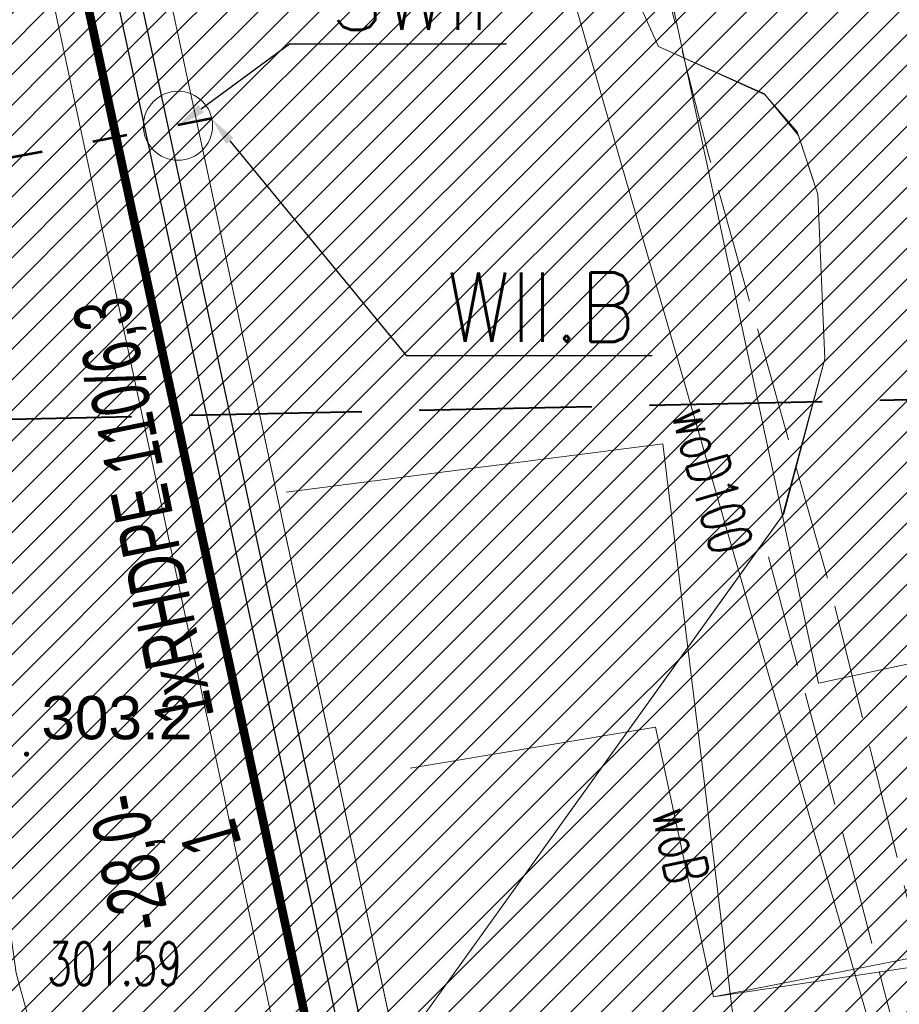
# Model space of a CAD drawing. Header units: metres. Extents: x 6567444 to 13135881, y 5574237 to 11149086.
# Tile 92 of 212: x 6567836 to 6567851, y 5574515 to 5574532. Entities that reach past the tile are written whole.
import ezdxf
from ezdxf import colors
from ezdxf.entities.mleader import LeaderData, LeaderLine
from ezdxf.enums import TextEntityAlignment as Align
from ezdxf.math import Vec2, Vec3

# ---------------------------------------------------------------- set-up
doc = ezdxf.new("R2010")
doc.units = ezdxf.units.M
for name, pattern in [('_MDCP$0$3 1', [4, 3, -1]), ('_MDCP$0$L_2_50', [2.5, 2, -0.5]), ('GE.I.6640.1.468.2024_MDCP_dodatkowe pomiary_12.03.2026$0$3 1', [4, 3, -1]), ('GE.I.6640.1.468.2024_MDCP_dodatkowe pomiary_12.03.2026$0$L_2_50', [2.5, 2, -0.5]), ('ISO03W100', [30, 12, -18])]:
    doc.linetypes.add(name, pattern=pattern)
for name, color, linetype, lineweight in [('_MDCP$0$GES_PrzewodCieplowniczy', 212, 'Continuous', 18), ('_MDCP$0$GES_PrzewodElektroenergetyczny', 1, 'Continuous', 18), ('_MDCP$0$GES_PrzewodElektroenergetyczny_Projektowany', 7, 'Continuous', 18), ('_MDCP$0$GES_Rzedna', 7, 'Continuous', 18), ('_MDCP$0$MP_LINIE_REGULAC', 135, 'Continuous', 40), ('_MDCP$0$OTRN', 7, 'Continuous', 13), ('_MDCP$1$GES_PrzewodKanalizacyjny', 36, 'Continuous', 18), ('_MDCP$1$GES_PrzewodWodociagowy', 5, 'Continuous', 18), ('_Tt_DO_LIKWIDACJI', 7, 'Continuous', 20), ('_TT_opis', 7, 'Continuous', 25), ('_TT_WOD_Opis_PKT_I', 7, 'Continuous', 30), ('_TT_WOD_Opis_PKT_II', 7, 'Continuous', 30), ('_TT_WODA_PRZYLACZE_II etap', 150, 'ISO03W100', 53), ('GE.I.6640.1.468.2024_MDCP_dodatkowe pomiary_12.03.2026$0$GES_PrzewodCieplowniczy', 212, 'Continuous', 18), ('GE.I.6640.1.468.2024_MDCP_dodatkowe pomiary_12.03.2026$0$GES_PrzewodElektroenergetyczny', 1, 'Continuous', 18), ('GE.I.6640.1.468.2024_MDCP_dodatkowe pomiary_12.03.2026$0$GES_PrzewodElektroenergetyczny_Projektowany', 7, 'Continuous', 18), ('GE.I.6640.1.468.2024_MDCP_dodatkowe pomiary_12.03.2026$0$GES_PrzewodKanalizacyjny', 36, 'Continuous', 18), ('GE.I.6640.1.468.2024_MDCP_dodatkowe pomiary_12.03.2026$0$GES_PrzewodWodociagowy', 5, 'Continuous', 18), ('GE.I.6640.1.468.2024_MDCP_dodatkowe pomiary_12.03.2026$0$GES_Rzedna', 7, 'Continuous', 18), ('GE.I.6640.1.468.2024_MDCP_dodatkowe pomiary_12.03.2026$0$MP_LINIE_REGULAC', 135, 'Continuous', 40), ('GE.I.6640.1.468.2024_MDCP_dodatkowe pomiary_12.03.2026$0$OTRN', 7, 'Continuous', 13), ('PT-IE-001 PZT - instal. elektr XREFF$0$SEL_do_likwidacji', 1, 'PT-IE-001 PZT - instal. elektr XREFF$0$likwidacja1', 15), ('PT-IE-001 PZT - instal. elektr XREFF$0$SEL_OPIS_legenda', 7, 'Continuous', 18), ('PT-IE-001 PZT - instal. elektr XREFF$0$SEL_sieci_kable_nN', 1, 'PT-IE-001 PZT - instal. elektr XREFF$0$SEL_eN', 30), ('PT-IE-001 PZT - instal. elektr XREFF$0$SEN_kanalizacja_kablowa', 30, 'PT-IE-001 PZT - instal. elektr XREFF$0$SEN_t', 20)]:
    doc.layers.add(name, color=color, linetype=linetype, lineweight=lineweight)
for name, color, linetype in [('_MDCP$0$OTRN_O', 7, 'Continuous'), ('FORMA - Arch 01 - PZT 1 Strefy', 7, 'Continuous'), ('GE.I.6640.1.468.2024_MDCP_dodatkowe pomiary_12.03.2026$0$OTRN_O', 7, 'Continuous')]:
    doc.layers.add(name, color=color, linetype=linetype)
doc.layers.add('PT-IE-001 PZT - instal. elektr XREFF$0$SEL_sieci_kable_nN_oswietlenie', color=7, linetype='PT-IE-001 PZT - instal. elektr XREFF$0$SEL_eNN', lineweight=30, true_color=0xff7a7a)
doc.styles.add('_MDCP$0$BDOT', font='arial.ttf', dxfattribs={"width": 0.9})
doc.styles.add('_MDCP$0$STANDARD', font='simplex.shx')
doc.styles.add('GE.I.6640.1.468.2024_MDCP_dodatkowe pomiary_12.03.2026$0$BDOT', font='arial.ttf', dxfattribs={"width": 0.9})
doc.styles.add('GE.I.6640.1.468.2024_MDCP_dodatkowe pomiary_12.03.2026$0$STANDARD', font='simplex.shx')
doc.styles.add('PT-IE-001 PZT - instal. elektr XREFF$0$ARIAL', font='ARIALN.TTF', dxfattribs={"width": 0.8})
doc.styles.add('PT-IE-001 PZT - instal. elektr XREFF$0$ROMANS', font='ARIALN.TTF', dxfattribs={"width": 0.8})
doc.styles.add('ROMANS', font='romans.shx', dxfattribs={"width": 0.9})
doc.linetypes.add('likwidacja1', pattern='A,0,-1,["X",ROMANS,S=0.6,R=0,X=-0.1,Y=-0.3],-1', length=2)
doc.linetypes.add('PT-IE-001 PZT - instal. elektr XREFF$0$likwidacja1', pattern='A,0,-1,["X",PT-IE-001 PZT - instal. elektr XREFF$0$ROMANS,S=0.6,R=0,X=-0.1,Y=-0.3],-1', length=2)
doc.linetypes.add('PT-IE-001 PZT - instal. elektr XREFF$0$SEL_eN', pattern='A,5,["eN",PT-IE-001 PZT - instal. elektr XREFF$0$ARIAL,S=1,R=0,X=1.8,Y=0.25],5', length=10)
doc.linetypes.add('PT-IE-001 PZT - instal. elektr XREFF$0$SEL_eNN', pattern='A,5,["eNN",PT-IE-001 PZT - instal. elektr XREFF$0$ARIAL,S=1,R=0,X=1.45,Y=0.25],5', length=10)
doc.linetypes.add('PT-IE-001 PZT - instal. elektr XREFF$0$SEN_t', pattern='A,5,["t",PT-IE-001 PZT - instal. elektr XREFF$0$ARIAL,S=1,R=0,X=2.1,Y=0.25],5', length=10)
pattern_1 = [(45, (0, 0), (-0.265165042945, 0.265165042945), [])]

# ---------------------------------------------------------------- blocks, each defined once
blk = doc.blocks.new('_MDCP$0$OTRN')
at = {"layer": '_MDCP$0$OTRN', "color": 0, "const_width": 0.09}
blk.add_lwpolyline([(-0.045, 0, 1), (0.045, 0, 1)], format="xyb", close=True, dxfattribs=at)
at = {"layer": '_MDCP$0$OTRN_O', "color": 0, "style": '_MDCP$0$BDOT'}
blk.add_attdef('RZEDNA', (0.514, 0.515), '', height=1.5, dxfattribs=at)
blk = doc.blocks.new('_MDCP')
at = {"layer": '_MDCP$0$GES_PrzewodCieplowniczy', "color": 212, "linetype": 'Continuous', "lineweight": 18}
blk.add_lwpolyline([(6567835.395, 5574577.254), (6567835.56, 5574576.27), (6567841.12, 5574549.13), (6567842.56, 5574542.47), (6567842.66, 5574541.85), (6567842.59, 5574541.6), (6567842.37, 5574541.42), (6567841.76, 5574541.31), (6567832.56, 5574539.84), (6567831.99, 5574539.72), (6567831.81, 5574539.63), (6567831.65, 5574539.49), (6567831.8, 5574538.65), (6567833.77, 5574527.9), (6567835.97, 5574516.03), (6567836.07, 5574515.32), (6567836.27, 5574514.58), (6567838.64, 5574502.84)], dxfattribs=at)
at = {"layer": '_MDCP$0$GES_PrzewodElektroenergetyczny', "color": 1, "linetype": 'Continuous', "lineweight": 18, "flags": 128}
blk.add_lwpolyline([(6567839.429, 5574557.634), (6567843.814, 5574538.959), (6567847.225, 5574531.413), (6567849.054, 5574530.594), (6567849.634, 5574529.929), (6567849.99, 5574528.845), (6567850.111, 5574525.986), (6567849.4, 5574523.295), (6567833.849, 5574501.642), (6567833.428, 5574500.948), (6567842.057, 5574466.646), (6567837.363, 5574465.727), (6567836.904, 5574465.072), (6567825.838, 5574462.038), (6567824.032, 5574462.668), (6567814.032, 5574503.304), (6567812.705, 5574511.261)], dxfattribs=at)
at = {"layer": '_MDCP$0$GES_PrzewodElektroenergetyczny_Projektowany', "color": 1, "linetype": '_MDCP$0$L_2_50', "lineweight": 18, "flags": 128}
for points in [[(6567968.757, 5574418.447), (6567965.79, 5574417.788), (6567964.269, 5574419.682), (6567962.444, 5574428.423), (6567960.927, 5574438.382), (6567955.785, 5574440.828), (6567943.735, 5574448.879), (6567937.061, 5574453.287), (6567929.241, 5574458.206), (6567924.301, 5574460.739), (6567918.598, 5574463.02), (6567911.377, 5574464.921), (6567904.643, 5574465.783), (6567895.738, 5574466.364), (6567887.791, 5574468.949), (6567886.282, 5574470.192), (6567885.356, 5574472.785), (6567880.925, 5574493.141), (6567879.016, 5574496.438), (6567878.444, 5574499.11), (6567874.34, 5574499.268), (6567872.908, 5574505.876), (6567870.567, 5574509.67), (6567868.305, 5574511.329), (6567862.172, 5574511.906), (6567852.994, 5574510.772), (6567850.203, 5574522.019), (6567848.1, 5574529.505), (6567843.148, 5574549.062), (6567840.304, 5574561.676)], [(6567969.013, 5574417.508), (6567965.67, 5574416.775), (6567965.136, 5574416.988), (6567963.338, 5574419.374), (6567961.4, 5574428.408), (6567959.839, 5574437.722), (6567955.495, 5574439.686), (6567949.589, 5574443.706), (6567943.221, 5574448.01), (6567937.351, 5574451.781), (6567931.445, 5574455.553), (6567928.35, 5574457.367), (6567924.259, 5574459.573), (6567918.175, 5574462.063), (6567911.487, 5574463.842), (6567904.656, 5574464.624), (6567895.691, 5574465.123), (6567890.711, 5574466.83), (6567887.509, 5574467.826), (6567885.41, 5574469.356), (6567884.058, 5574472.665), (6567883.631, 5574475.084), (6567882.172, 5574482.199), (6567880.002, 5574492.125), (6567879.789, 5574492.837), (6567878.117, 5574495.647), (6567877.606, 5574498.034), (6567873.799, 5574498.12), (6567873.492, 5574498.529), (6567871.962, 5574505.181), (6567869.85, 5574508.829), (6567867.823, 5574510.339), (6567862.143, 5574510.874), (6567852.516, 5574509.777), (6567850.708, 5574516.687), (6567849.134, 5574522.547)]]:
    blk.add_lwpolyline(points, dxfattribs=at)
at = {"layer": '_MDCP$0$MP_LINIE_REGULAC', "linetype": '_MDCP$0$3 1', "flags": 128}
blk.add_lwpolyline([(6567810.437, 5574537.676), (6567822.296, 5574529.397), (6567835.05, 5574524.922), (6567855.636, 5574525.369), (6567950.068, 5574544.6)], dxfattribs=at)
at = {"layer": '_MDCP$1$GES_PrzewodKanalizacyjny', "color": 36, "linetype": 'Continuous', "lineweight": 18, "flags": 128}
blk.add_lwpolyline([(6567840.756, 5574523.672), (6567847.3, 5574524.51), (6567848.99, 5574510.718), (6567831.709, 5574508.197), (6567820.865, 5574511.185)], dxfattribs=at)
at = {"layer": '_MDCP$1$GES_PrzewodWodociagowy', "color": 5, "linetype": 'Continuous', "lineweight": 18, "flags": 128}
for points in [[(6567852.51, 5574508.806), (6567843.814, 5574538.959)], [(6567851.85, 5574515.46), (6567848.18, 5574514.91), (6567847.17, 5574519.59), (6567842.91, 5574518.88)]]:
    blk.add_lwpolyline(points, dxfattribs=at)
at = {"layer": '_MDCP$0$OTRN', "color": 14, "xscale": 0.5, "yscale": 0.5, "zscale": 0.5}
blk.add_blockref('_MDCP$0$OTRN', (6567836.248, 5574519.123, 303.162), dxfattribs=at).add_auto_attribs({'RZEDNA': '303.2'})
at = {"layer": '_MDCP$0$GES_Rzedna', "color": 212, "lineweight": 15, "style": '_MDCP$0$STANDARD', "width": 0.66}
blk.add_text('301.59', height=0.75, dxfattribs=at).set_placement((6567836.608, 5574515.484), align=Align.MIDDLE_LEFT)
at = {"layer": '_MDCP$1$GES_PrzewodWodociagowy', "color": 5, "lineweight": 15, "style": '_MDCP$0$STANDARD', "width": 0.66}
for s, rotation, p in [('woD100', -73.9, (6567848.162, 5574523.883)), ('woB', -77.8, (6567847.611, 5574517.547))]:
    blk.add_text(s, height=0.75, rotation=rotation, dxfattribs=at).set_placement(p, align=Align.MIDDLE_CENTER)
blk = doc.blocks.new('GE.I.6640.1.468.2024_MDCP_dodatkowe pomiary_12.03.2026$0$OTRN')
at = {"layer": 'GE.I.6640.1.468.2024_MDCP_dodatkowe pomiary_12.03.2026$0$OTRN', "color": 0, "const_width": 0.09}
blk.add_lwpolyline([(-0.045, 0, 1), (0.045, 0, 1)], format="xyb", close=True, dxfattribs=at)
at = {"layer": 'GE.I.6640.1.468.2024_MDCP_dodatkowe pomiary_12.03.2026$0$OTRN_O', "color": 0, "style": 'GE.I.6640.1.468.2024_MDCP_dodatkowe pomiary_12.03.2026$0$BDOT'}
blk.add_attdef('RZEDNA', (0.514, 0.515), '', height=1.5, dxfattribs=at)
blk = doc.blocks.new('GE.I.6640.1.468.2024_MDCP_dodatkowe pomiary_12.03.2026')
at = {"layer": 'GE.I.6640.1.468.2024_MDCP_dodatkowe pomiary_12.03.2026$0$GES_PrzewodCieplowniczy', "color": 212, "linetype": 'Continuous', "lineweight": 18}
blk.add_lwpolyline([(6567835.395, 5574577.254), (6567835.56, 5574576.27), (6567841.12, 5574549.13), (6567842.56, 5574542.47), (6567842.66, 5574541.85), (6567842.59, 5574541.6), (6567842.37, 5574541.42), (6567841.76, 5574541.31), (6567832.56, 5574539.84), (6567831.99, 5574539.72), (6567831.81, 5574539.63), (6567831.65, 5574539.49), (6567831.8, 5574538.65), (6567833.77, 5574527.9), (6567835.97, 5574516.03), (6567836.07, 5574515.32), (6567836.27, 5574514.58), (6567838.64, 5574502.84)], dxfattribs=at)
at = {"layer": 'GE.I.6640.1.468.2024_MDCP_dodatkowe pomiary_12.03.2026$0$GES_PrzewodElektroenergetyczny', "color": 1, "linetype": 'Continuous', "lineweight": 18, "flags": 128}
blk.add_lwpolyline([(6567839.429, 5574557.634), (6567843.814, 5574538.959), (6567847.225, 5574531.413), (6567849.054, 5574530.594), (6567849.634, 5574529.929), (6567849.99, 5574528.845), (6567850.111, 5574525.986), (6567849.4, 5574523.295), (6567833.849, 5574501.642), (6567833.428, 5574500.948), (6567842.057, 5574466.646), (6567837.363, 5574465.727), (6567836.904, 5574465.072), (6567825.838, 5574462.038), (6567824.032, 5574462.668), (6567814.032, 5574503.304), (6567812.705, 5574511.261)], dxfattribs=at)
at = {"layer": 'GE.I.6640.1.468.2024_MDCP_dodatkowe pomiary_12.03.2026$0$GES_PrzewodElektroenergetyczny_Projektowany', "color": 1, "linetype": 'GE.I.6640.1.468.2024_MDCP_dodatkowe pomiary_12.03.2026$0$L_2_50', "lineweight": 18, "flags": 128}
for points in [[(6567968.757, 5574418.447), (6567965.79, 5574417.788), (6567964.269, 5574419.682), (6567962.444, 5574428.423), (6567960.927, 5574438.382), (6567955.785, 5574440.828), (6567943.735, 5574448.879), (6567937.061, 5574453.287), (6567929.241, 5574458.206), (6567924.301, 5574460.739), (6567918.598, 5574463.02), (6567911.377, 5574464.921), (6567904.643, 5574465.783), (6567895.738, 5574466.364), (6567887.791, 5574468.949), (6567886.282, 5574470.192), (6567885.356, 5574472.785), (6567880.925, 5574493.141), (6567879.016, 5574496.438), (6567878.444, 5574499.11), (6567874.34, 5574499.268), (6567872.908, 5574505.876), (6567870.567, 5574509.67), (6567868.305, 5574511.329), (6567862.172, 5574511.906), (6567852.994, 5574510.772), (6567850.203, 5574522.019), (6567848.1, 5574529.505), (6567843.148, 5574549.062), (6567840.304, 5574561.676)], [(6567969.013, 5574417.508), (6567965.67, 5574416.775), (6567965.136, 5574416.988), (6567963.338, 5574419.374), (6567961.4, 5574428.408), (6567959.839, 5574437.722), (6567955.495, 5574439.686), (6567949.589, 5574443.706), (6567943.221, 5574448.01), (6567937.351, 5574451.781), (6567931.445, 5574455.553), (6567928.35, 5574457.367), (6567924.259, 5574459.573), (6567918.175, 5574462.063), (6567911.487, 5574463.842), (6567904.656, 5574464.624), (6567895.691, 5574465.123), (6567890.711, 5574466.83), (6567887.509, 5574467.826), (6567885.41, 5574469.356), (6567884.058, 5574472.665), (6567883.631, 5574475.084), (6567882.172, 5574482.199), (6567880.002, 5574492.125), (6567879.789, 5574492.837), (6567878.117, 5574495.647), (6567877.606, 5574498.034), (6567873.799, 5574498.12), (6567873.492, 5574498.529), (6567871.962, 5574505.181), (6567869.85, 5574508.829), (6567867.823, 5574510.339), (6567862.143, 5574510.874), (6567852.516, 5574509.777), (6567850.708, 5574516.687), (6567849.134, 5574522.547)]]:
    blk.add_lwpolyline(points, dxfattribs=at)
at = {"layer": 'GE.I.6640.1.468.2024_MDCP_dodatkowe pomiary_12.03.2026$0$GES_PrzewodKanalizacyjny', "color": 36, "linetype": 'Continuous', "lineweight": 18, "flags": 128}
blk.add_lwpolyline([(6567840.756, 5574523.672), (6567847.3, 5574524.51), (6567848.99, 5574510.718), (6567831.709, 5574508.197), (6567820.865, 5574511.185)], dxfattribs=at)
at = {"layer": 'GE.I.6640.1.468.2024_MDCP_dodatkowe pomiary_12.03.2026$0$GES_PrzewodWodociagowy', "color": 5, "linetype": 'Continuous', "lineweight": 18, "flags": 128}
for points in [[(6567852.51, 5574508.806), (6567843.814, 5574538.959)], [(6567851.85, 5574515.46), (6567848.18, 5574514.91), (6567847.17, 5574519.59), (6567842.91, 5574518.88)]]:
    blk.add_lwpolyline(points, dxfattribs=at)
at = {"layer": 'GE.I.6640.1.468.2024_MDCP_dodatkowe pomiary_12.03.2026$0$MP_LINIE_REGULAC', "linetype": 'GE.I.6640.1.468.2024_MDCP_dodatkowe pomiary_12.03.2026$0$3 1', "flags": 128}
blk.add_lwpolyline([(6567810.437, 5574537.676), (6567822.296, 5574529.397), (6567835.05, 5574524.922), (6567855.636, 5574525.369), (6567950.068, 5574544.6)], dxfattribs=at)
at = {"layer": 'GE.I.6640.1.468.2024_MDCP_dodatkowe pomiary_12.03.2026$0$OTRN', "color": 14, "xscale": 0.5, "yscale": 0.5, "zscale": 0.5}
blk.add_blockref('GE.I.6640.1.468.2024_MDCP_dodatkowe pomiary_12.03.2026$0$OTRN', (6567836.248, 5574519.123, 303.162), dxfattribs=at).add_auto_attribs({'RZEDNA': '303.2'})
at = {"layer": 'GE.I.6640.1.468.2024_MDCP_dodatkowe pomiary_12.03.2026$0$GES_PrzewodWodociagowy', "color": 5, "lineweight": 15, "style": 'GE.I.6640.1.468.2024_MDCP_dodatkowe pomiary_12.03.2026$0$STANDARD', "width": 0.66}
for s, rotation, p in [('woD100', -73.9, (6567848.162, 5574523.883)), ('woB', -77.8, (6567847.611, 5574517.547))]:
    blk.add_text(s, height=0.75, rotation=rotation, dxfattribs=at).set_placement(p, align=Align.MIDDLE_CENTER)
at = {"layer": 'GE.I.6640.1.468.2024_MDCP_dodatkowe pomiary_12.03.2026$0$GES_Rzedna', "color": 212, "lineweight": 15, "style": 'GE.I.6640.1.468.2024_MDCP_dodatkowe pomiary_12.03.2026$0$STANDARD', "width": 0.66}
blk.add_text('301.59', height=0.75, dxfattribs=at).set_placement((6567836.608, 5574515.484), align=Align.MIDDLE_LEFT)
blk = doc.blocks.new('PT-IE-001 PZT - instal. elektr XREFF')
at = {"layer": 'PT-IE-001 PZT - instal. elektr XREFF$0$SEL_do_likwidacji'}
blk.add_lwpolyline([(6567841.151, 5574550.302), (6567843.814, 5574538.959), (6567847.225, 5574531.413), (6567849.075, 5574530.57), (6567849.655, 5574529.864), (6567849.99, 5574528.845), (6567850.111, 5574525.986), (6567849.379, 5574523.265), (6567833.831, 5574501.613)], dxfattribs=at)
at = {"layer": 'PT-IE-001 PZT - instal. elektr XREFF$0$SEL_sieci_kable_nN', "ltscale": 0.5}
blk.add_lwpolyline([(6567845.501, 5574476.669), (6567849.969, 5574477.63), (6567837.277, 5574536.687), (6567837.573, 5574537.121), (6567847.512, 5574539.262), (6567847.793, 5574539.731), (6567846.761, 5574544.533), (6567846.944, 5574544.716), (6567847.709, 5574544.88)], dxfattribs=at)
at = {"layer": 'PT-IE-001 PZT - instal. elektr XREFF$0$SEL_sieci_kable_nN_oswietlenie', "ltscale": 0.8}
blk.add_lwpolyline([(6567894.56, 5574480.357), (6567894.56, 5574480.357), (6567883.047, 5574477.935), (6567882.979, 5574471.641), (6567852.785, 5574465.28), (6567852.079, 5574465.916), (6567836.897, 5574536.557), (6567837.577, 5574537.642), (6567847.042, 5574539.675), (6567847.398, 5574540.343), (6567846.492, 5574544.512), (6567846.812, 5574544.873), (6567847.671, 5574545.057)], dxfattribs=at)
at = {"layer": 'PT-IE-001 PZT - instal. elektr XREFF$0$SEN_kanalizacja_kablowa', "ltscale": 0.8, "const_width": 0.15}
blk.add_lwpolyline([(6567846.654, 5574488.658), (6567836.217, 5574537.221)], dxfattribs=at)
at = {"layer": 'PT-IE-001 PZT - instal. elektr XREFF$0$SEL_OPIS_legenda', "lineweight": 30, "style": 'PT-IE-001 PZT - instal. elektr XREFF$0$ROMANS', "width": 0.8}
for s, rotation, p in [('1xRHDPE 110/6,3', 101.5131, (6567839.509, 5574519.78)), ('-28,0-', 100.8754, (6567838.744, 5574516.153)), ('1', 106.0773, (6567839.989, 5574517.562))]:
    blk.add_text(s, height=1, rotation=rotation, dxfattribs=at).set_placement(p)

msp = doc.modelspace()

# ---------------------------------------------------------------- block references
at = {"layer": 'Defpoints'}
msp.add_blockref('GE.I.6640.1.468.2024_MDCP_dodatkowe pomiary_12.03.2026', (0, 0), dxfattribs=at)

# ---------------------------------------------------------------- next in the draw order: block references
msp.add_blockref('_MDCP', (0, 0))

# ---------------------------------------------------------------- next in the draw order: linework, layer by layer
at = {"layer": '_Tt_DO_LIKWIDACJI', "linetype": 'likwidacja1', "lineweight": 20}
for points in [[(6567837.542, 5574537.313), (6567843.814, 5574538.959), (6567852.51, 5574508.806)], [(6567840.756, 5574523.672), (6567847.3, 5574524.51), (6567848.99, 5574510.718), (6567831.709, 5574508.197)], [(6567842.91, 5574518.88), (6567847.17, 5574519.59), (6567848.18, 5574514.91), (6567869.01, 5574519), (6567881.57, 5574513.41), (6567888.204, 5574481.442), (6567889.947, 5574475.714), (6567892.522, 5574458.995), (6567892.06, 5574455.65)]]:
    msp.add_lwpolyline(points, dxfattribs=at)
at = {"layer": '_TT_opis', "lineweight": 18}
msp.add_line((6567850.005, 5574520.353), (6567902.799, 5574531.699), dxfattribs=at)
msp.add_lwpolyline([(6567845.886, 5574539.515), (6567850.005, 5574520.353)], dxfattribs=at)
at = {"layer": '_TT_WODA_PRZYLACZE_II etap', "linetype": 'ISO03W100', "ltscale": 0.05}
msp.add_line((6567839.462, 5574530.159), (6567828.861, 5574528.091), dxfattribs=at)

# ---------------------------------------------------------------- next in the draw order: leaders
at = {"layer": '_TT_WOD_Opis_PKT_II'}
ml = msp.add_multileader_mtext('Standard', dxfattribs=at)
ml.set_content('\\C7;WII.B', color=256, style='ROMANS')
ml.set_leader_properties(color=7, linetype='ByLayer', lineweight=25)
ml.build(insert=Vec2(0, 0))
ml.multileader.update_dxf_attribs({"text_left_attachment_type": 5, "text_right_attachment_type": 5, "dogleg_length": 0.2, "arrow_head_size": 0.5})
ctx = ml.context
ctx.base_point, ctx.char_height, ctx.arrow_head_size, ctx.landing_gap_size, ctx.plane_origin = Vec3(6567843.044, 5574526.045), 1.2, 0.5, 0.5, Vec3(6567869.904, 5574538.706)
ctx.left_attachment, ctx.right_attachment = 5, 5
notes = []
notes.append((ctx, [(0, (1, 1, 0), (6567842.844, 5574526.045), (1, 0), 0.2, [(0, [(6567839.462, 5574530.159)], 0, [])])]))
ctx.mtext.insert, ctx.mtext.flow_direction = Vec3(6567843.544, 5574527.485), 5
for ctx, leaders in notes:
    for number, flags, end, landing, length, lines in leaders:
        leader = LeaderData()
        leader.index, (leader.has_last_leader_line, leader.has_dogleg_vector, leader.attachment_direction) = number, flags
        leader.last_leader_point, leader.dogleg_vector, leader.dogleg_length = Vec3(end), Vec3(landing), length
        for number, points, colour, breaks in lines:
            line = LeaderLine()
            line.index, line.vertices, line.color, line.breaks = number, Vec3.list(points), colors.encode_raw_color(colour), breaks
            leader.lines.append(line)
        ctx.leaders.append(leader)

# ---------------------------------------------------------------- next in the draw order: block references
msp.add_blockref('PT-IE-001 PZT - instal. elektr XREFF', (0, 0))

# ---------------------------------------------------------------- next in the draw order: hatches: boundary and pattern name
at = {"layer": 'FORMA - Arch 01 - PZT 1 Strefy', "linetype": 'Continuous', "lineweight": 0, "true_color": 0x577933}
h = msp.add_hatch(dxfattribs=at)
h.set_pattern_fill('ANSI31', color=77, scale=3, style=0)
h.set_pattern_definition(pattern_1)
h.paths.add_polyline_path([(6567829, 5574517.24), (6567842.398, 5574471.118), (6567844.165, 5574471.632), (6567846.931, 5574462.111), (6567846.967, 5574484.472), (6567835.736, 5574536.73), (6567846.642, 5574539.074), (6567844.864, 5574547.35), (6567918.571, 5574563.191), (6567935.605, 5574483.933), (6567930.975, 5574476.768), (6567931.227, 5574475.595), (6567933.57, 5574476.098, 0.216609), (6567938.884, 5574480.085), (6567921.55, 5574567.86), (6567849.267, 5574550.953), (6567830.11, 5574546.47)])
at = {"layer": 'FORMA - Arch 01 - PZT 1 Strefy', "linetype": 'Continuous', "lineweight": 0, "true_color": 0x606060}
h = msp.add_hatch(dxfattribs=at)
h.set_pattern_fill('ANSI31', color=251, scale=3, style=0)
h.set_pattern_definition(pattern_1)
h.paths.add_polyline_path([(6567846.973, 5574484.443), (6567846.931, 5574462.111), (6567848.531, 5574462.109), (6567848.555, 5574477.084), (6567851.261, 5574464.492), (6567853.217, 5574464.912), (6567838.111, 5574535.195), (6567849.018, 5574537.539), (6567847.239, 5574545.815), (6567909.194, 5574559.13), (6567910.929, 5574559.503), (6567916.794, 5574560.763), (6567918.527, 5574552.697), (6567922.645, 5574533.535), (6567924.844, 5574534.007), (6567920.284, 5574555.223), (6567918.571, 5574563.191), (6567844.864, 5574547.35), (6567846.642, 5574539.074), (6567835.736, 5574536.73)])
at = {"layer": 'FORMA - Arch 01 - PZT 1 Strefy', "linetype": 'Continuous', "lineweight": 0, "ltscale": 5, "true_color": 0xf0e6d9}
h = msp.add_hatch(dxfattribs=at)
h.set_pattern_fill('ANSI31', color=254, scale=3, style=0)
h.set_pattern_definition(pattern_1)
h.paths.add_polyline_path([(6567838.111, 5574535.195), (6567853.217, 5574464.912), (6567877.761, 5574470.187), (6567866.729, 5574521.517), (6567916.781, 5574532.275), (6567914.712, 5574541.905), (6567920.576, 5574543.165), (6567916.794, 5574560.763), (6567847.239, 5574545.815), (6567849.018, 5574537.539)])

# ---------------------------------------------------------------- next in the draw order: linework, layer by layer
at = {"layer": '_TT_WODA_PRZYLACZE_II etap', "lineweight": 13}
msp.add_circle((6567838.878, 5574530.035), 0.6, dxfattribs=at)
at = {"layer": 'FORMA - Arch 01 - PZT 1 Strefy', "color": 9, "linetype": 'Continuous', "lineweight": 13}
for p, q in [((6567835.736, 5574536.73), (6567846.973, 5574484.443)), ((6567853.217, 5574464.912), (6567838.111, 5574535.195))]:
    msp.add_line(p, q, dxfattribs=at)
at = {"layer": 'FORMA - Arch 01 - PZT 1 Strefy', "color": 71, "linetype": 'Continuous', "lineweight": 13, "true_color": 0xaff266}
msp.add_line((6567846.967, 5574484.472), (6567835.736, 5574536.73), dxfattribs=at)
at = {"layer": 'FORMA - Arch 01 - PZT 1 Strefy', "color": 254, "linetype": 'Continuous', "lineweight": 0, "true_color": 0xe3cfb5}
msp.add_line((6567838.111, 5574535.195), (6567853.217, 5574464.912), dxfattribs=at)

# ---------------------------------------------------------------- next in the draw order: leaders
at = {"layer": '_TT_WOD_Opis_PKT_I'}
ml = msp.add_multileader_mtext('Standard', dxfattribs=at)
ml.set_content('\\C7;SWII', color=256, style='ROMANS')
ml.set_leader_properties(color=7, linetype='ByLayer', lineweight=25)
ml.build(insert=Vec2(0, 0))
ml.multileader.update_dxf_attribs({"text_left_attachment_type": 5, "text_right_attachment_type": 5, "dogleg_length": 0.2, "arrow_head_size": 0.5})
ctx = ml.context
ctx.base_point, ctx.char_height, ctx.arrow_head_size, ctx.landing_gap_size, ctx.plane_origin = Vec3(6567841.016, 5574531.459), 1.2, 0.5, 0.5, Vec3(6567874.602, 5574540.378)
ctx.left_attachment, ctx.right_attachment = 5, 5
notes = []
notes.append((ctx, [(0, (1, 1, 0), (6567840.816, 5574531.459), (1, 0), 0.2, [(0, [(6567838.878, 5574530.035)], 0, [])])]))
ctx.mtext.insert, ctx.mtext.flow_direction = Vec3(6567841.516, 5574532.899), 5
for ctx, leaders in notes:
    for number, flags, end, landing, length, lines in leaders:
        leader = LeaderData()
        leader.index, (leader.has_last_leader_line, leader.has_dogleg_vector, leader.attachment_direction) = number, flags
        leader.last_leader_point, leader.dogleg_vector, leader.dogleg_length = Vec3(end), Vec3(landing), length
        for number, points, colour, breaks in lines:
            line = LeaderLine()
            line.index, line.vertices, line.color, line.breaks = number, Vec3.list(points), colors.encode_raw_color(colour), breaks
            leader.lines.append(line)
        ctx.leaders.append(leader)

doc.saveas('drawing.dxf')
